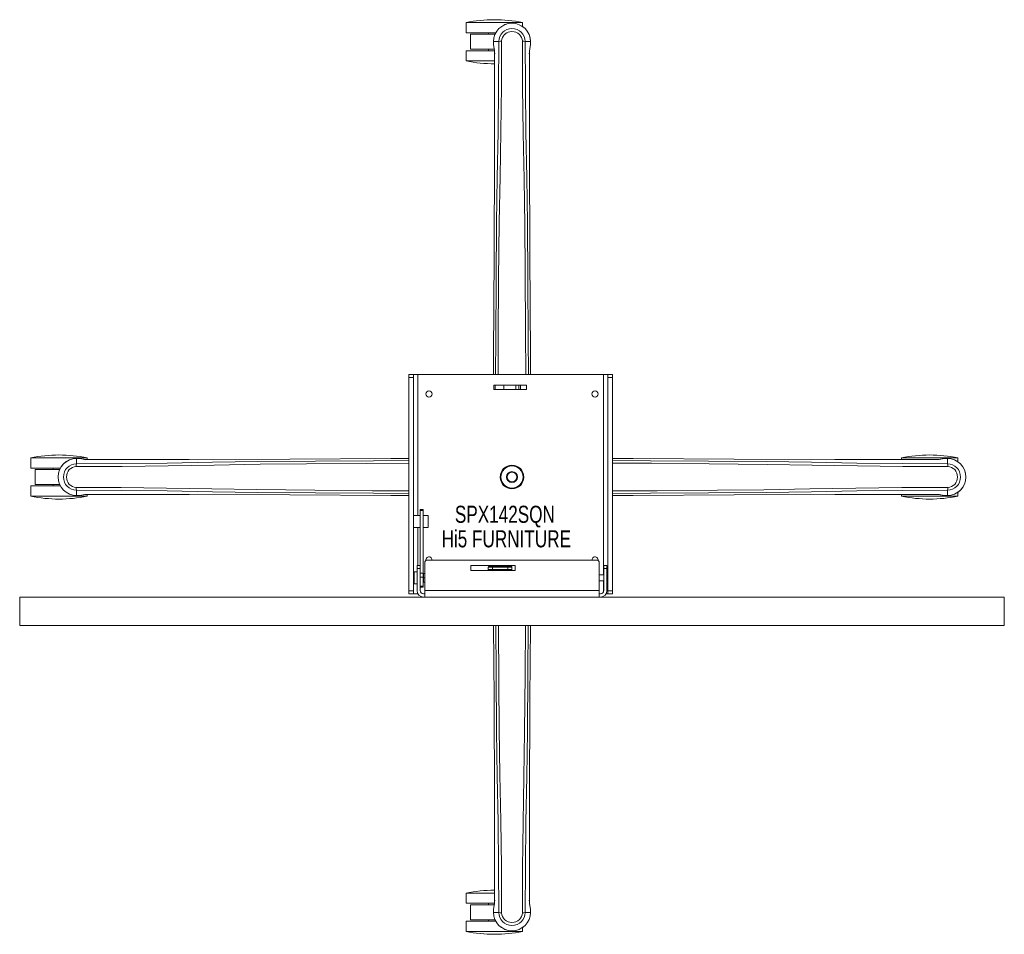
# Model space of a CAD drawing. Header units: inches. Extents: x 20.8 to 62.3, y 16.6 to 55.1.
import ezdxf

# ---------------------------------------------------------------- set-up
doc = ezdxf.new("R2010")
doc.units = ezdxf.units.IN
doc.header["$MEASUREMENT"] = 0
doc.linetypes.add('SLD-Solid', pattern=[0])
doc.layers.add('HI5-SYMBOLTEXT', color=5, linetype='SLD-Solid')
doc.styles.add('SLDTEXTSTYLE0', font='TXT', dxfattribs={"width": 0.75})

# ---------------------------------------------------------------- blocks, each defined once
blk = doc.blocks.new('SW_NOTE_0')
at = {"layer": 'HI5-SYMBOLTEXT', "color": 0, "char_height": 0.72, "attachment_point": 1, "style": 'SLDTEXTSTYLE0'}
for s, insert in [('SPX142SQN', (0, 0.928)), ('Hi5 FURNITURE', (-0.563, -0.107))]:
    blk.add_mtext(s, dxfattribs=dict(at, insert=insert))

msp = doc.modelspace()

# ---------------------------------------------------------------- linework, layer by layer
at = {"color": 7, "linetype": 'SLD-Solid', "lineweight": 15}
for p, q in [((39.64, 55.023), (39.64, 54.59)), ((42.015, 55.023), (39.64, 55.023)), ((42.015, 54.855), (42.015, 55.023)), ((40.89, 54.59), (39.64, 54.59)), ((39.827, 54.527), (39.827, 53.897)), ((39.827, 54.527), (40.859, 54.527)), ((40.577, 54.59), (40.577, 54.527)), ((40.793, 54.217), (40.793, 54.139)), ((40.797, 54.217), (40.793, 54.217)), ((40.793, 54.139), (40.793, 54.139)), ((40.794, 54.217), (40.794, 54.138)), ((40.794, 54.092), (40.794, 54.088)), ((40.85, 54.217), (40.797, 54.217)), ((40.873, 54.217), (40.85, 54.217)), ((41.018, 54.217), (40.873, 54.217)), ((41.018, 54.217), (41.018, 54.217)), ((42.126, 54.217), (42.126, 54.217)), ((42.126, 54.217), (42.295, 54.217)), ((42.295, 54.217), (42.348, 54.217)), ((42.352, 54.217), (42.348, 54.217)), ((42.35, 54.138), (42.35, 54.216)), ((42.35, 54.092), (42.35, 54.088)), ((42.352, 54.217), (42.351, 54.139)), ((42.351, 54.139), (42.351, 54.139)), ((39.64, 53.835), (39.64, 53.402)), ((40.832, 53.835), (39.64, 53.835)), ((40.827, 53.897), (39.827, 53.897)), ((40.577, 53.897), (40.577, 53.835)), ((40.825, 53.915), (40.822, 53.933)), ((40.836, 53.111), (40.836, 53.719)), ((42.308, 53.719), (42.308, 53.145)), ((40.839, 53.402), (39.64, 53.402)), ((37.222, 40.188), (37.422, 40.188)), ((37.222, 40.058), (37.222, 40.188)), ((37.222, 40.058), (37.422, 40.058)), ((37.222, 31.068), (37.222, 40.058)), ((37.422, 40.188), (37.422, 40.058)), ((37.602, 40.188), (37.422, 40.188)), ((37.422, 40.058), (37.422, 31.068)), ((37.602, 34.238), (37.602, 40.188)), ((45.432, 40.188), (37.602, 40.188)), ((45.612, 40.188), (45.432, 40.188)), ((45.432, 31.738), (45.432, 40.188)), ((45.612, 40.058), (45.612, 40.188)), ((45.812, 40.188), (45.612, 40.188)), ((45.612, 31.068), (45.612, 40.058)), ((45.812, 40.058), (45.612, 40.058)), ((45.812, 40.188), (45.812, 40.058)), ((45.812, 31.068), (45.812, 40.058)), ((40.802, 39.548), (40.802, 39.728)), ((40.802, 39.728), (40.862, 39.728)), ((40.862, 39.548), (40.802, 39.548)), ((40.862, 39.728), (40.862, 39.548)), ((40.862, 39.728), (41.222, 39.728)), ((40.862, 39.548), (41.222, 39.548)), ((41.222, 39.548), (41.222, 39.728)), ((41.222, 39.728), (41.234, 39.728)), ((41.222, 39.548), (41.234, 39.548)), ((41.234, 39.548), (41.234, 39.728)), ((41.234, 39.728), (41.731, 39.728)), ((41.731, 39.548), (41.234, 39.548)), ((41.731, 39.548), (41.731, 39.728)), ((41.731, 39.728), (41.857, 39.728)), ((41.857, 39.548), (41.731, 39.548)), ((41.857, 39.728), (41.857, 39.548)), ((41.857, 39.728), (41.927, 39.728)), ((41.857, 39.548), (41.927, 39.548)), ((41.927, 39.548), (41.927, 39.728)), ((41.927, 39.728), (42.177, 39.728)), ((42.177, 39.548), (41.927, 39.548)), ((42.177, 39.548), (42.177, 39.728)), ((21.291, 36.674), (21.291, 36.241)), ((23.666, 36.674), (21.291, 36.674)), ((23.218, 36.417), (23.219, 36.586)), ((23.219, 36.643), (23.297, 36.642)), ((23.219, 36.643), (23.219, 36.639)), ((23.219, 36.586), (23.219, 36.639)), ((23.297, 36.642), (23.297, 36.642)), ((23.343, 36.641), (23.348, 36.642)), ((23.666, 36.601), (23.666, 36.674)), ((57.989, 36.674), (57.989, 36.599)), ((60.364, 36.674), (57.989, 36.674)), ((59.624, 36.611), (59.642, 36.614)), ((59.801, 36.641), (59.796, 36.641)), ((59.848, 36.643), (59.842, 36.642)), ((59.926, 36.643), (59.848, 36.642)), ((59.848, 36.642), (59.848, 36.642)), ((59.925, 36.586), (59.926, 36.639)), ((59.925, 36.563), (59.925, 36.586)), ((59.926, 36.417), (59.925, 36.563)), ((59.926, 36.639), (59.926, 36.643)), ((59.926, 36.642), (59.926, 36.642)), ((60.364, 36.506), (60.364, 36.674)), ((22.541, 36.241), (21.291, 36.241)), ((21.478, 36.178), (21.478, 35.548)), ((21.478, 36.178), (22.51, 36.178)), ((22.228, 36.241), (22.228, 36.178)), ((23.218, 36.417), (23.218, 36.417)), ((59.926, 36.417), (59.926, 36.417)), ((21.291, 35.486), (21.291, 35.053)), ((22.541, 35.486), (21.291, 35.486)), ((22.51, 35.548), (21.478, 35.548)), ((22.228, 35.548), (22.228, 35.486)), ((23.219, 35.309), (23.218, 35.31)), ((23.219, 35.309), (23.219, 35.164)), ((59.926, 35.309), (59.925, 35.141)), ((59.926, 35.31), (59.926, 35.309)), ((23.666, 35.053), (21.291, 35.053)), ((23.218, 35.085), (23.219, 35.085)), ((23.219, 35.164), (23.219, 35.141)), ((23.219, 35.141), (23.219, 35.088)), ((23.219, 35.088), (23.219, 35.084)), ((23.219, 35.084), (23.297, 35.084)), ((23.296, 35.084), (23.302, 35.084)), ((23.297, 35.084), (23.297, 35.084)), ((23.343, 35.085), (23.348, 35.086)), ((23.52, 35.116), (23.503, 35.113)), ((23.666, 35.053), (23.666, 35.126)), ((57.989, 35.127), (57.989, 35.053)), ((60.364, 35.053), (57.989, 35.053)), ((59.801, 35.085), (59.796, 35.085)), ((59.926, 35.084), (59.848, 35.084)), ((59.848, 35.084), (59.848, 35.084)), ((59.925, 35.141), (59.926, 35.088)), ((59.926, 35.084), (59.926, 35.088)), ((60.364, 35.053), (60.364, 35.221)), ((37.827, 34.489), (37.707, 34.489)), ((37.707, 34.458), (37.707, 34.489)), ((37.827, 34.458), (37.707, 34.458)), ((37.707, 34.458), (37.707, 32.133)), ((37.827, 34.458), (37.827, 34.489)), ((37.827, 31.809), (37.827, 34.458)), ((37.422, 34.238), (37.602, 34.238)), ((37.602, 34.238), (37.707, 34.238)), ((37.827, 34.238), (38.042, 34.238)), ((38.042, 34.238), (38.042, 33.738)), ((37.602, 33.738), (37.422, 33.738)), ((37.707, 33.738), (37.602, 33.738)), ((37.602, 32.133), (37.602, 33.738)), ((38.042, 33.738), (37.827, 33.738)), ((37.572, 32.008), (37.572, 32.133)), ((37.572, 32.133), (37.707, 32.133)), ((37.572, 31.073), (37.572, 32.008)), ((37.572, 32.008), (37.707, 32.008)), ((37.707, 32.133), (37.707, 32.008)), ((37.707, 32.008), (37.707, 31.073)), ((37.892, 32.238), (37.892, 31.073)), ((45.127, 32.363), (38.017, 32.363)), ((39.832, 32.131), (41.712, 32.131)), ((39.832, 31.915), (39.832, 32.131)), ((40.752, 32.058), (40.572, 32.058)), ((40.572, 31.958), (40.572, 32.058)), ((40.752, 31.958), (40.572, 31.958)), ((40.572, 31.958), (40.572, 31.915)), ((40.612, 32.098), (40.752, 32.098)), ((40.752, 32.058), (40.752, 32.098)), ((40.752, 32.098), (41.392, 32.098)), ((41.392, 32.058), (40.752, 32.058)), ((40.752, 31.958), (40.752, 32.058)), ((40.752, 31.918), (40.752, 31.958)), ((41.392, 31.958), (40.752, 31.958)), ((41.392, 32.058), (41.392, 32.098)), ((41.392, 32.098), (41.532, 32.098)), ((41.572, 32.058), (41.392, 32.058)), ((41.392, 31.958), (41.392, 32.058)), ((41.392, 31.918), (41.392, 31.958)), ((41.572, 31.958), (41.392, 31.958)), ((41.572, 32.058), (41.572, 31.958)), ((41.572, 31.958), (41.572, 31.915)), ((41.712, 32.131), (41.712, 31.915)), ((45.252, 31.073), (45.252, 32.238)), ((45.437, 32.133), (45.572, 32.133)), ((45.437, 32.008), (45.437, 32.133)), ((45.437, 32.008), (45.437, 31.073)), ((45.572, 32.008), (45.437, 32.008)), ((45.572, 32.133), (45.572, 32.008)), ((45.572, 32.008), (45.572, 31.073)), ((37.454, 31.738), (37.422, 31.738)), ((37.572, 31.863), (37.454, 31.863)), ((37.454, 31.613), (37.454, 31.863)), ((37.454, 31.363), (37.454, 31.613)), ((37.707, 31.809), (37.827, 31.809)), ((37.707, 31.64), (37.827, 31.64)), ((37.827, 31.64), (37.827, 31.809)), ((37.838, 31.798), (37.827, 31.783)), ((37.827, 31.261), (37.827, 31.64)), ((37.838, 31.798), (37.858, 31.798)), ((37.858, 31.798), (37.892, 31.798)), ((37.892, 31.613), (37.858, 31.613)), ((40.606, 31.915), (39.832, 31.915)), ((40.612, 31.918), (40.752, 31.918)), ((40.612, 31.918), (40.612, 31.915)), ((40.752, 31.918), (41.392, 31.918)), ((41.386, 31.915), (40.758, 31.915)), ((41.392, 31.918), (41.532, 31.918)), ((41.532, 31.915), (41.532, 31.918)), ((41.712, 31.915), (41.538, 31.915)), ((45.437, 31.738), (45.252, 31.738)), ((45.612, 31.738), (45.572, 31.738)), ((37.422, 31.488), (37.454, 31.488)), ((37.454, 31.363), (37.572, 31.363)), ((37.827, 31.261), (37.707, 31.261)), ((37.707, 31.221), (37.827, 31.221)), ((37.827, 31.443), (37.838, 31.428)), ((37.827, 31.221), (37.827, 31.261)), ((37.858, 31.428), (37.838, 31.428)), ((37.892, 31.428), (37.858, 31.428)), ((45.252, 31.488), (45.437, 31.488)), ((45.432, 31.037), (45.432, 31.488)), ((45.572, 31.488), (45.612, 31.488)), ((20.822, 30.803), (62.322, 30.803)), ((20.822, 29.6), (20.822, 30.803)), ((37.222, 31.068), (37.422, 31.068)), ((37.222, 30.938), (37.222, 31.068)), ((37.422, 30.938), (37.222, 30.938)), ((37.422, 31.068), (37.422, 30.938)), ((37.422, 30.938), (37.602, 30.938)), ((37.602, 30.938), (37.602, 30.95)), ((37.602, 30.938), (37.608, 30.938)), ((37.842, 30.938), (37.892, 30.938)), ((37.892, 30.803), (37.892, 31.073)), ((37.892, 31.073), (45.252, 31.073)), ((45.252, 31.073), (45.252, 30.803)), ((45.302, 30.938), (45.252, 30.938)), ((45.536, 30.938), (45.612, 30.938)), ((45.612, 31.068), (45.812, 31.068)), ((45.612, 30.938), (45.612, 31.068)), ((45.812, 30.938), (45.612, 30.938)), ((45.812, 31.068), (45.812, 30.938)), ((62.322, 29.6), (62.322, 30.803)), ((20.822, 29.6), (62.322, 29.6)), ((39.64, 18.325), (39.64, 17.892)), ((40.839, 18.325), (39.64, 18.325)), ((40.836, 18.008), (40.836, 18.582)), ((42.308, 18.615), (42.308, 18.008)), ((40.832, 17.892), (39.64, 17.892)), ((40.577, 17.892), (40.577, 17.829)), ((39.827, 17.829), (39.827, 17.199)), ((39.827, 17.829), (40.83, 17.829)), ((40.793, 17.51), (40.793, 17.588)), ((40.793, 17.588), (40.793, 17.588)), ((40.793, 17.51), (40.797, 17.51)), ((40.794, 17.635), (40.794, 17.639)), ((40.795, 17.589), (40.794, 17.511)), ((40.85, 17.51), (40.797, 17.51)), ((41.018, 17.51), (40.85, 17.51)), ((41.018, 17.51), (41.018, 17.51)), ((42.126, 17.51), (42.272, 17.51)), ((42.126, 17.51), (42.126, 17.51)), ((42.272, 17.51), (42.295, 17.51)), ((42.295, 17.51), (42.348, 17.51)), ((42.319, 17.812), (42.322, 17.794)), ((42.348, 17.51), (42.352, 17.51)), ((42.35, 17.635), (42.35, 17.639)), ((42.351, 17.51), (42.35, 17.589)), ((42.351, 17.588), (42.351, 17.588)), ((42.352, 17.51), (42.351, 17.588)), ((39.64, 17.137), (39.64, 16.704)), ((40.89, 17.137), (39.64, 17.137)), ((40.859, 17.199), (39.827, 17.199)), ((40.577, 17.199), (40.577, 17.137)), ((42.015, 16.704), (39.64, 16.704)), ((42.015, 16.704), (42.015, 16.872))]:
    msp.add_line(p, q, dxfattribs=at)
at = {"color": 7, "linetype": 'SLD-Solid', "lineweight": 15, "flags": 128}
for points in [[(42.009, 54.234), (42.002, 54.314), (41.978, 54.391), (41.937, 54.461), (41.882, 54.523), (41.815, 54.572), (41.739, 54.609), (41.657, 54.631), (41.572, 54.638), (41.487, 54.631), (41.406, 54.609), (41.33, 54.572), (41.263, 54.523), (41.207, 54.461), (41.166, 54.391), (41.142, 54.314), (41.135, 54.234)], [(40.793, 54.217), (40.792, 54.217), (40.793, 54.217), (40.794, 54.217)], [(40.793, 54.139), (40.793, 54.139), (40.793, 54.139)], [(40.794, 54.092), (40.807, 54.004), (40.822, 53.933)], [(40.794, 54.088), (40.808, 53.996), (40.822, 53.93)], [(40.883, 40.188), (40.886, 41.7), (40.9, 44.14), (40.925, 46.579), (40.953, 48.492), (40.983, 50.404), (41.008, 52.312), (41.018, 54.217)], [(40.992, 40.188), (40.995, 41.745), (41.01, 44.18), (41.038, 46.612), (41.068, 48.522), (41.1, 50.429), (41.126, 52.333), (41.135, 54.234)], [(42.009, 54.234), (42.019, 52.299), (42.046, 50.359), (42.078, 48.417), (42.108, 46.473), (42.131, 44.527), (42.148, 41.977), (42.152, 40.188)], [(42.261, 40.188), (42.259, 41.7), (42.245, 44.14), (42.219, 46.579), (42.191, 48.492), (42.161, 50.404), (42.136, 52.312), (42.126, 54.217)], [(42.321, 53.922), (42.337, 53.996), (42.35, 54.088)], [(42.35, 54.092), (42.338, 54.004), (42.322, 53.933)], [(42.352, 54.217), (42.352, 54.217), (42.352, 54.217)], [(40.822, 53.933), (40.822, 53.927), (40.824, 53.922)], [(40.825, 53.915), (40.831, 53.847), (40.833, 53.818)], [(40.836, 53.719), (40.836, 53.719), (40.837, 53.719), (40.839, 53.719), (40.843, 53.718), (40.847, 53.718), (40.853, 53.718), (40.859, 53.718), (40.866, 53.718)], [(40.838, 53.719), (40.839, 53.441), (40.839, 53.201), (40.84, 53.111)], [(42.308, 53.719), (42.309, 53.719), (42.307, 53.719), (42.305, 53.719), (42.301, 53.718), (42.297, 53.718), (42.292, 53.718), (42.285, 53.718), (42.279, 53.718)], [(42.305, 53.145), (42.305, 53.388), (42.307, 53.719)], [(42.317, 53.889), (42.312, 53.835), (42.308, 53.719)], [(42.312, 53.818), (42.313, 53.846), (42.317, 53.889)], [(42.322, 53.933), (42.319, 53.913), (42.317, 53.889)], [(42.321, 53.922), (42.322, 53.927), (42.322, 53.933)], [(42.308, 53.145), (42.308, 49.47), (42.327, 45.221), (42.353, 40.971), (42.358, 40.188)], [(40.786, 40.188), (40.791, 40.971), (40.817, 45.221), (40.836, 49.47), (40.836, 53.111)], [(37.222, 36.552), (35.735, 36.55), (33.295, 36.536), (30.857, 36.51), (28.943, 36.483), (27.032, 36.453), (25.123, 36.427), (23.218, 36.417)], [(23.219, 36.643), (23.219, 36.643), (23.219, 36.643)], [(23.343, 36.641), (23.432, 36.629), (23.503, 36.614)], [(23.514, 36.612), (23.44, 36.628), (23.348, 36.641)], [(23.503, 36.614), (23.523, 36.61), (23.547, 36.608)], [(23.514, 36.612), (23.508, 36.613), (23.503, 36.614)], [(23.617, 36.603), (23.59, 36.605), (23.547, 36.608)], [(23.547, 36.608), (23.601, 36.603), (23.716, 36.6)], [(23.716, 36.6), (24.291, 36.599), (27.965, 36.599), (32.215, 36.619), (36.464, 36.644), (37.222, 36.649)], [(23.716, 36.6), (23.717, 36.6), (23.717, 36.6)], [(45.812, 36.65), (46.68, 36.644), (50.93, 36.619), (55.179, 36.599), (58.82, 36.599), (59.428, 36.6)], [(45.812, 36.553), (47.409, 36.55), (49.849, 36.536), (52.287, 36.51), (54.201, 36.483), (56.112, 36.453), (58.021, 36.427), (59.926, 36.417)], [(59.428, 36.6), (59.428, 36.6), (59.428, 36.6)], [(59.624, 36.611), (59.555, 36.605), (59.527, 36.603)], [(59.642, 36.614), (59.636, 36.613), (59.631, 36.612)], [(59.796, 36.641), (59.705, 36.628), (59.638, 36.614)], [(59.801, 36.641), (59.712, 36.629), (59.642, 36.614)], [(59.848, 36.642), (59.848, 36.643), (59.848, 36.642)], [(59.926, 36.643), (59.926, 36.643), (59.926, 36.642), (59.926, 36.642)], [(23.201, 36.3), (23.122, 36.294), (23.045, 36.269), (22.974, 36.228), (22.913, 36.173), (22.863, 36.106), (22.827, 36.03), (22.805, 35.948), (22.797, 35.863), (22.805, 35.779), (22.827, 35.697), (22.863, 35.621), (22.913, 35.554), (22.974, 35.499), (23.045, 35.458), (23.122, 35.433), (23.201, 35.426)], [(23.201, 36.3), (25.137, 36.31), (27.076, 36.337), (29.018, 36.369), (30.962, 36.399), (32.908, 36.422), (35.459, 36.439), (37.222, 36.443)], [(45.812, 36.444), (47.454, 36.44), (49.888, 36.425), (52.321, 36.397), (54.23, 36.368), (56.137, 36.336), (58.042, 36.31), (59.943, 36.3)], [(59.943, 35.426), (60.023, 35.433), (60.1, 35.458), (60.17, 35.499), (60.231, 35.554), (60.281, 35.621), (60.317, 35.697), (60.34, 35.779), (60.347, 35.863), (60.34, 35.948), (60.317, 36.03), (60.281, 36.106), (60.231, 36.173), (60.17, 36.228), (60.1, 36.269), (60.023, 36.294), (59.943, 36.3)], [(37.222, 35.283), (35.691, 35.286), (33.256, 35.302), (30.823, 35.33), (28.914, 35.359), (27.007, 35.391), (25.102, 35.417), (23.201, 35.426)], [(37.222, 35.174), (35.735, 35.177), (33.295, 35.191), (30.857, 35.217), (28.943, 35.244), (27.032, 35.274), (25.123, 35.3), (23.219, 35.31)], [(59.943, 35.426), (58.007, 35.417), (56.068, 35.39), (54.126, 35.358), (52.182, 35.328), (50.236, 35.305), (47.686, 35.287), (45.812, 35.283)], [(45.812, 35.174), (47.409, 35.177), (49.849, 35.191), (52.287, 35.217), (54.201, 35.244), (56.112, 35.274), (58.021, 35.3), (59.926, 35.31)], [(23.219, 35.084), (23.219, 35.083), (23.219, 35.085), (23.219, 35.085)], [(23.296, 35.084), (23.296, 35.084), (23.297, 35.084)], [(23.343, 35.085), (23.432, 35.098), (23.503, 35.113)], [(23.348, 35.086), (23.44, 35.099), (23.506, 35.113)], [(23.503, 35.113), (23.508, 35.113), (23.514, 35.115)], [(23.52, 35.116), (23.589, 35.122), (23.617, 35.124)], [(37.222, 35.078), (36.464, 35.082), (32.215, 35.108), (27.965, 35.128), (24.324, 35.127), (23.716, 35.127)], [(23.716, 35.127), (23.717, 35.127), (23.717, 35.127)], [(59.428, 35.127), (58.854, 35.127), (55.179, 35.128), (50.93, 35.108), (46.68, 35.082), (45.812, 35.077)], [(59.597, 35.119), (59.543, 35.123), (59.428, 35.127)], [(59.428, 35.127), (59.428, 35.127), (59.428, 35.127)], [(59.527, 35.124), (59.555, 35.122), (59.597, 35.119)], [(59.642, 35.113), (59.621, 35.117), (59.597, 35.119)], [(59.631, 35.115), (59.636, 35.113), (59.642, 35.113)], [(59.631, 35.115), (59.705, 35.099), (59.796, 35.086)], [(59.801, 35.085), (59.712, 35.098), (59.642, 35.113)], [(59.925, 35.084), (59.925, 35.083), (59.926, 35.084)], [(40.836, 18.582), (40.836, 22.257), (40.817, 26.506), (40.798, 29.6)], [(40.888, 29.6), (40.9, 27.586), (40.925, 25.148), (40.953, 23.235), (40.983, 21.323), (41.008, 19.415), (41.018, 17.51)], [(41.135, 17.492), (41.126, 19.428), (41.099, 21.367), (41.066, 23.309), (41.037, 25.253), (41.014, 27.199), (40.997, 29.6)], [(42.147, 29.6), (42.134, 27.547), (42.106, 25.115), (42.076, 23.205), (42.045, 21.298), (42.018, 19.394), (42.009, 17.492)], [(42.256, 29.6), (42.245, 27.586), (42.219, 25.148), (42.191, 23.235), (42.161, 21.323), (42.136, 19.415), (42.126, 17.51)], [(42.346, 29.6), (42.327, 26.506), (42.308, 22.257), (42.308, 18.615)], [(40.84, 18.582), (40.839, 18.339), (40.838, 18.008)], [(42.307, 18.008), (42.306, 18.286), (42.305, 18.526), (42.305, 18.616)], [(40.827, 17.838), (40.832, 17.892), (40.836, 18.008)], [(40.833, 17.909), (40.831, 17.881), (40.828, 17.838)], [(40.836, 18.008), (40.836, 18.008), (40.837, 18.008), (40.839, 18.008), (40.843, 18.008), (40.847, 18.008), (40.853, 18.009), (40.859, 18.009), (40.866, 18.009)], [(42.308, 18.008), (42.309, 18.008), (42.307, 18.008), (42.305, 18.008), (42.301, 18.008), (42.297, 18.008), (42.292, 18.009), (42.285, 18.009), (42.279, 18.009)], [(42.319, 17.812), (42.313, 17.88), (42.312, 17.909)], [(40.793, 17.51), (40.792, 17.51), (40.793, 17.51)], [(40.824, 17.805), (40.808, 17.731), (40.794, 17.639)], [(40.794, 17.635), (40.807, 17.723), (40.822, 17.794)], [(40.822, 17.794), (40.825, 17.814), (40.827, 17.838)], [(40.824, 17.805), (40.822, 17.8), (40.822, 17.794)], [(41.135, 17.492), (41.142, 17.413), (41.166, 17.336), (41.207, 17.265), (41.263, 17.204), (41.33, 17.155), (41.406, 17.118), (41.487, 17.096), (41.572, 17.088), (41.657, 17.096), (41.739, 17.118), (41.815, 17.155), (41.882, 17.204), (41.937, 17.265), (41.978, 17.336), (42.002, 17.413), (42.009, 17.492)], [(42.322, 17.794), (42.322, 17.8), (42.321, 17.805)], [(42.35, 17.639), (42.337, 17.731), (42.322, 17.797)], [(42.35, 17.635), (42.338, 17.723), (42.322, 17.794)], [(42.352, 17.51), (42.352, 17.51), (42.351, 17.51), (42.35, 17.51)], [(42.351, 17.588), (42.351, 17.588), (42.351, 17.588)]]:
    msp.add_lwpolyline(points, dxfattribs=at)
at = {"color": 7, "linetype": 'SLD-Solid', "lineweight": 15}
for centre, radius in [((38.072, 39.363), 0.133), ((45.072, 39.363), 0.132), ((41.572, 35.863), 0.5), ((41.572, 35.863), 0.47), ((41.572, 35.863), 0.229), ((41.572, 35.863), 0.208)]:
    msp.add_circle(centre, radius, dxfattribs=at)
for centre, radius, start, end in [((40.827, 49.112), 6.029, 90, 101.3601), ((41.572, 54.212), 0.78, 0, 179.6863), ((41.572, 54.212), 0.78, 0.3208, 179.6784), ((40.827, 49.112), 6.029, 78.6399, 90), ((41.572, 54.217), 0.554, 0.0503, 179.9569), ((41.572, 54.212), 0.437, 120.2172, 132.2505), ((41.228, 54.127), 0.435, 178.3314, 185.6184), ((41.617, 54.134), 0.824, 179.6546, 182.9139), ((41.133, 53.846), 0.389, 89.6811, 107.1656), ((42.016, 53.876), 0.358, 72.1165, 91.0935), ((41.547, 54.134), 0.805, 357.046, 0.3853), ((39.511, 53.742), 1.325, 359.0044, 7.506), ((40.827, 59.312), 6.029, 258.6399, 270.114), ((22.478, 30.763), 6.029, 90, 101.3601), ((23.223, 35.863), 0.78, 90, 269.6863), ((23.223, 35.863), 0.78, 90.3208, 269.6784), ((22.478, 30.763), 6.029, 78.6399, 90), ((23.302, 35.838), 0.805, 87.046, 90.3853), ((59.176, 30.763), 6.029, 90, 101.3601), ((59.176, 30.763), 6.029, 78.6399, 90), ((59.451, 37.924), 1.325, 269.0044, 277.506), ((59.843, 35.818), 0.824, 89.6542, 92.9144), ((59.921, 35.863), 0.78, 270, 89.6863), ((59.921, 35.863), 0.78, 270.3208, 89.6784), ((23.219, 35.863), 0.554, 90.0503, 269.9569), ((23.559, 36.307), 0.358, 162.1164, 181.0936), ((59.554, 36.303), 0.389, 359.6803, 17.1665), ((59.925, 35.863), 0.554, 270.0503, 89.9568), ((23.59, 35.424), 0.389, 179.6811, 197.1656), ((59.585, 35.42), 0.358, 342.1165, 1.0935), ((22.478, 40.963), 6.029, 258.6399, 281.3601), ((23.302, 35.909), 0.824, 269.6545, 272.9141), ((23.693, 33.803), 1.325, 89.0044, 97.506), ((59.176, 40.963), 6.029, 258.6399, 281.3601), ((59.842, 35.889), 0.804, 267.0458, 270.3856), ((38.072, 32.363), 0.133, 0, 190.9104), ((45.072, 32.363), 0.133, 349.0896, 180), ((38.017, 32.238), 0.125, 90, 180), ((40.612, 32.058), 0.04, 90, 180), ((40.612, 31.958), 0.04, 180, 270), ((41.532, 32.058), 0.04, 0, 90), ((41.532, 31.958), 0.04, 270, 360), ((45.127, 32.238), 0.125, 0, 90), ((38.064, 31.706), 0.226, 155.8743, 204.1257), ((38.064, 31.521), 0.226, 155.8743, 204.1257), ((37.842, 31.073), 0.27, 180, 270), ((37.842, 31.073), 0.135, 180, 270), ((45.302, 31.073), 0.27, 270, 0), ((45.302, 31.073), 0.135, 270, 0), ((40.827, 12.414), 6.029, 90, 101.3601), ((43.633, 17.985), 1.325, 179.0046, 187.5058), ((41.572, 17.514), 0.78, 180, 359.6863), ((41.598, 17.593), 0.805, 177.046, 180.3853), ((41.572, 17.514), 0.78, 180.3208, 359.6784), ((41.128, 17.851), 0.358, 252.1164, 271.0936), ((41.572, 17.51), 0.554, 180.0502, 359.9569), ((42.011, 17.881), 0.389, 269.6811, 287.1656), ((41.917, 17.6), 0.435, 358.3318, 5.618), ((41.526, 17.593), 0.825, 359.6551, 2.9132), ((40.827, 22.614), 6.029, 258.6399, 281.3601)]:
    msp.add_arc(centre, radius, start, end, dxfattribs=at)

# ---------------------------------------------------------------- block references
at = {"layer": 'HI5-SYMBOLTEXT', "color": 5}
msp.add_blockref('SW_NOTE_0', (39.165, 33.724), dxfattribs=at)

doc.saveas('drawing.dxf')
